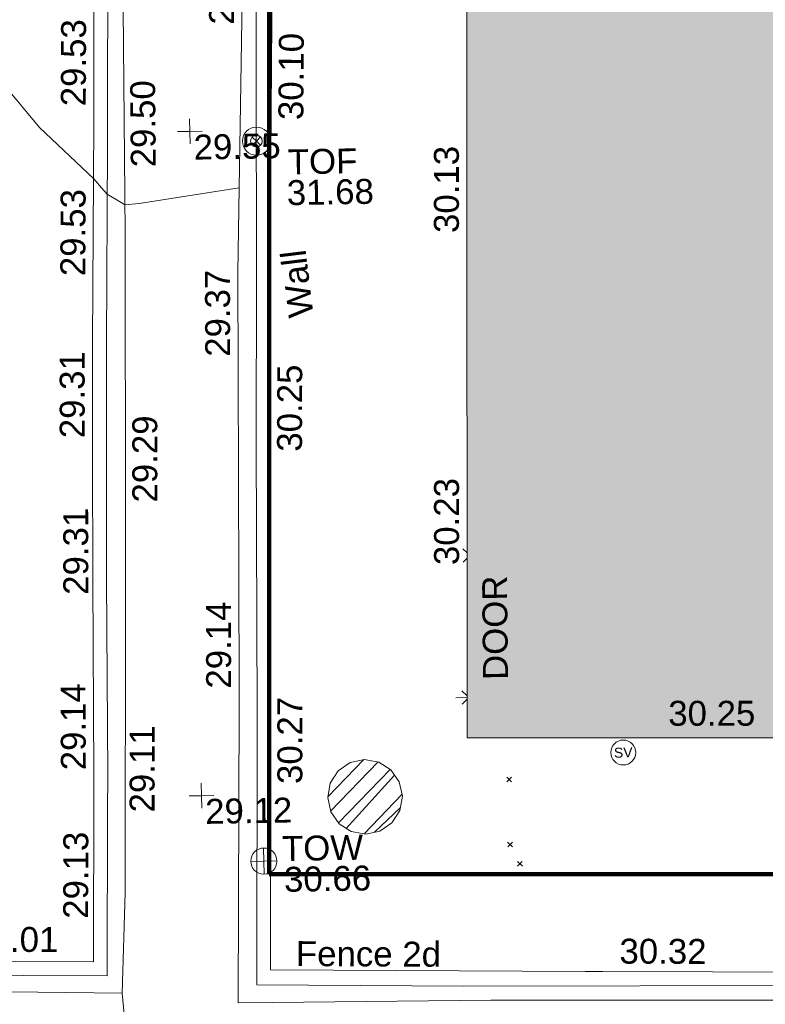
# Model space of a CAD drawing. Header units: millimetres. Extents: x -290717 to 520720, y -88450 to 287762.
# Tile 239 of 256: x 54517 to 65741, y 42444 to 57264. Entities that reach past the tile are written whole.
import ezdxf

# ---------------------------------------------------------------- set-up
doc = ezdxf.new("R2010")
doc.units = ezdxf.units.MM
doc.linetypes.add('IMPORT-HIDDEN2 _3_', pattern=[4762.5, 3175, -1587.5])
doc.linetypes.add('IMPORT-UG_ELEC_STREET LIGHTING_QLB2 _2_', pattern=[2700, 1500, -300.0000000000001, 0, -250, 150, -300.0000000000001, 0, -200])
for name, color, linetype, lineweight, true_color in [('00__TOPO__TOP_OF_FENCE_SYMBOL', 7, 'Continuous', 9, 0x666666), ('00_TOPO_LEVEL_FLOOR', 7, 'Continuous', 9, 0x666666), ('00_TOPO_SERV_STOP_VALVE', 7, 'Continuous', 9, 0x666666), ('00_TOPO_TOP_OF_WALL', 7, 'Continuous', 9, 0x666666), ('00_UAV_BUILDING_OUTLINE', 5, 'Continuous', 9, 0x0000ff), ('00_UAV_FENCE_2D', 7, 'Continuous', 9, 0x264c2f), ('00_UAV_INT_DOOR', 7, 'Continuous', 9, 0x7f4f3f), ('00_UAV_LEVEL_SPOT', 7, 'Continuous', 9, 0x666666), ('00_UAV_ROAD_MARKING_YELLOW_CONTINUOUS', 40, 'Continuous', 9, 0xffbf00), ('00_UAV_TOP_OF_FENCE', 6, 'Continuous', 9, 0xff00ff), ('00_UAV_TOP_OF_WALL', 7, 'Continuous', 9, 0x666666), ('00_UAV_WALL', 7, 'Continuous', 9, 0x7c00a5), ('01_DTM_CONTOUR_MNR', 7, 'Continuous', 9, 0xa5a552), ('12333-PUM-2D-U-0001-C01 - Rev2_REVIT IMPORT_dwg', 7, 'Continuous', 9, 0x767676), ('A_RHA_Line', 7, 'Continuous', 9, 0x00a600), ('PUM-CHAMBER EXTENTS', 6, 'IMPORT-HIDDEN2 _3_', 9, 0xff00ff)]:
    doc.layers.add(name, color=color, linetype=linetype, lineweight=lineweight, true_color=true_color)
for name, color, linetype, lineweight in [('00_UAV_ROAD_EDGE', 7, 'Continuous', 9), ('00_UAV_SURFACE', 7, 'Continuous', 9), ('A_RHA_Detail', 7, 'Continuous', 9), ('GEN-TEXT', 7, 'Continuous', 9)]:
    doc.layers.add(name, color=color, linetype=linetype, lineweight=lineweight)
doc.styles.add('Swis721 Lt BT', font='swissl.ttf', dxfattribs={"height": 399.9999999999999})
doc.styles.add('Swis721 Lt BT_2', font='swissl.ttf', dxfattribs={"height": 375})

# ---------------------------------------------------------------- blocks, each defined once
blk = doc.blocks.new('12333-PUM-2D-U-0001-C01 - Rev2_REVIT IMPORT_dwg_MSL_Sluice_Valve_SYM-2077246-Site Location Plan Existing')
at = {"layer": '00_TOPO_SERV_STOP_VALVE', "color": 254, "true_color": 0xcccccc}
blk.add_circle((0, 0), 500.0000000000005, dxfattribs=at)
at = {"layer": '00_TOPO_SERV_STOP_VALVE', "insert": (0, 198.9876086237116), "char_height": 399.9999999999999, "width": 785.1100955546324, "attachment_point": 2, "line_spacing_factor": 1.005061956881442, "style": 'Swis721 Lt BT'}
blk.add_mtext('SV', dxfattribs=at)
blk = doc.blocks.new('12333-PUM-2D-U-0001-C01 - Rev2_REVIT IMPORT_dwg_MSL_Node_LineworkTOF-2077248-Site Location Plan Existing')
at = {"layer": '00__TOPO__TOP_OF_FENCE_SYMBOL', "color": 254, "true_color": 0xcccccc, "flags": 128}
for points in [[(165.3591892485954, 165.3591892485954), (0, 0), (-165.3591892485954, 165.3591892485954)], [(165.3591892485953, -165.3591892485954), (0, 0), (-165.3591892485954, -165.3591892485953)]]:
    blk.add_lwpolyline(points, dxfattribs=at)
at = {"layer": '00__TOPO__TOP_OF_FENCE_SYMBOL', "color": 254, "true_color": 0xcccccc}
for radius in [562.5594001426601, 233.853208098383]:
    blk.add_circle((0, 0), radius, dxfattribs=at)
blk = doc.blocks.new('12333-PUM-2D-U-0001-C01 - Rev2_REVIT IMPORT_dwg_TOW-2077249-Site Location Plan Existing')
at = {"layer": '00_TOPO_TOP_OF_WALL', "color": 254, "true_color": 0xcccccc, "flags": 128}
for points in [[(0, 525.0554400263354), (0, 0), (-525.0554401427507, 0)], [(525.0554401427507, 0), (0, 0), (0, -525.0554400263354)]]:
    blk.add_lwpolyline(points, dxfattribs=at)
at = {"layer": '00_TOPO_TOP_OF_WALL', "color": 254, "true_color": 0xcccccc}
blk.add_circle((0, 0), 525.0554401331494, dxfattribs=at)
blk = doc.blocks.new('12333-PUM-2D-U-0001-C01 - Rev2_REVIT IMPORT_dwg_MSL_FLlvl_SYM-V157-Site Location Plan Existing')
at = {"layer": '00_TOPO_LEVEL_FLOOR', "color": 254, "true_color": 0xcccccc}
blk.add_line((-5.009963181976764, 8.662937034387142e-12), (-38.92611017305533, 8.662937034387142e-12), dxfattribs=at)
blk = doc.blocks.new('12333-PUM-2D-U-0001-C01 - Rev2_REVIT IMPORT_dwg_MSL_Node_Linework-V178-Site Location Plan Existing')
at = {"layer": '00_UAV_INT_DOOR', "color": 9, "true_color": 0xd4c4bf}
for p, q in [((-208.6201455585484, 208.6201455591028), (-530.3860888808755, 530.3860888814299)), ((-215.8506737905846, -215.850673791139), (-530.3860888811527, -530.3860888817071))]:
    blk.add_line(p, q, dxfattribs=at)
blk = doc.blocks.new('12333-PUM-2D-U-0001-C01 - Rev2_REVIT IMPORT_dwg_MSL_Node_Linework-V179-Site Location Plan Existing')
at = {"layer": '00_UAV_INT_DOOR', "color": 9, "true_color": 0xd4c4bf}
for p, q in [((-128.077345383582, 128.0773453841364), (-530.3860888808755, 530.3860888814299)), ((-132.5163551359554, -132.5163551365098), (-530.3860888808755, -530.3860888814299))]:
    blk.add_line(p, q, dxfattribs=at)
blk = doc.blocks.new('12333-PUM-2D-U-0001-C01 - Rev2_REVIT IMPORT_dwg_UAV-2077255-Site Location Plan Existing')
at = {"layer": '00_UAV_LEVEL_SPOT', "color": 254, "true_color": 0xcccccc, "flags": 128}
for points in [[(500.0000000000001, 0), (0, 0), (0, 500.0000000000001)], [(0, -500.0000000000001), (0, 0), (-500.0000000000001, 0)]]:
    blk.add_lwpolyline(points, dxfattribs=at)
blk = doc.blocks.new('12333-PUM-2D-U-0001-C01 - Rev2_REVIT IMPORT_dwg_MGS62954_T2_Galway_ITM_3d_Rev1-2077680-Site Location Plan Existing')
at = {"layer": '00_UAV_FENCE_2D', "color": 254, "true_color": 0xcccccc, "flags": 128}
blk.add_lwpolyline([(533991899.5421202, 725600325.4482307), (533991828.5702921, 725596626.0258937), (533987912.7885, 725596664.6665001), (533983992.7885, 725596759.6665), (533978558.7885, 725596850.6664999), (533974087.7885001, 725596902.6665), (533969196.7885, 725596983.6665), (533963895.7885, 725597063.6665), (533960784.0595001, 725597139.8885001), (533960859.0595001, 725601247.8885), (533960914.0595001, 725605285.8885001), (533960967.7425, 725607837.812), (533961063.7425001, 725613958.8120002), (533961090.6646547, 725616194.2439686)], dxfattribs=at)
at = {"layer": '00_UAV_ROAD_EDGE', "color": 254, "true_color": 0xcccccc, "flags": 128}
blk.add_lwpolyline([(533955792.0418254, 725597137.3529527), (533958754.3925, 725597048.352), (533958826.7295002, 725598561.8715001), (533958836.3599077, 725599081.4732977), (533958899.3925, 725602482.352), (533958925.7706878, 725604077.5662371), (533958998.3925001, 725608469.352), (533959003.5785394, 725609072.4578705), (533959032.3925, 725612423.352)], dxfattribs=at)
at = {"layer": '00_UAV_ROAD_MARKING_YELLOW_CONTINUOUS', "color": 254, "true_color": 0xcccccc, "flags": 128}
for points in [[(533958832.7796369, 725613728.3943528), (533958773.7796367, 725610647.3943529), (533958754.2971504, 725609785.8606824), (533958687.7796367, 725606844.394353), (533958653.3473027, 725604791.6533731), (533958627.7796368, 725603267.394353), (533958594.7796368, 725600344.394353), (533958584.0839595, 725599795.2891512), (533958535.7796367, 725597315.394353), (533956018.3181195, 725597368.4317818)], [(533955970.0450652, 725597576.9802793), (533958332.3806761, 725597527.2110155), (533958383.7039745, 725600162.0969553), (533958387.3169981, 725600347.5859199), (533958420.3138319, 725603270.3054502), (533958451.9863532, 725605158.5155948), (533958480.3335286, 725606848.4797162), (533958555.0513246, 725610152.5701575), (533958566.339099, 725610651.7260461), (533958625.3254521, 725613732.0133959)]]:
    blk.add_lwpolyline(points, dxfattribs=at)
at = {"layer": '00_UAV_SURFACE', "color": 254, "true_color": 0xcccccc, "flags": 128}
blk.add_lwpolyline([(533958754.3925, 725597048.352), (533958821.0595002, 725596202.8885002), (533956328.0595002, 725596284.8885002), (533954671.6445435, 725596298.3416166), (533954358.0595001, 725596300.8885001), (533953875.0595002, 725598380.8885)], dxfattribs=at)
at = {"layer": '00_UAV_WALL', "color": 254, "true_color": 0xcccccc, "flags": 128}
for points in [[(533992189.7086982, 725600320.5054702), (533992075.7884999, 725596393.6665001), (533991005.2950826, 725596422.1062272), (533988198.7885, 725596496.6665001), (533986008.5859736, 725596530.3464564), (533983841.7885, 725596563.6665), (533981010.8676286, 725596590.0782341), (533979768.7885, 725596601.6665), (533976012.6309975, 725596642.7138413), (533974003.7885001, 725596664.6665001), (533971014.2877428, 725596725.5752472), (533969193.7885, 725596762.6665), (533966015.4047053, 725596816.5814509), (533964300.7885001, 725596845.6665), (533961016.0061923, 725596867.9222395), (533960499.0436471, 725596871.4248717), (533960590.1335039, 725601352.1082281), (533960596.1900001, 725601650.0255002), (533960664.1329561, 725606346.3936037), (533960686.1900001, 725607871.0255), (533960802.279188, 725611338.7042762), (533960834.8385001, 725612311.2775)], [(533961304.1900001, 725613355.0254999), (533961262.7147146, 725611649.9304314), (533961196.1900001, 725608915.0255), (533961150.0219417, 725606653.3536562), (533961114.1900002, 725604898.0255), (533961061.6929857, 725601654.8766057), (533961051.1900001, 725601006.0255002), (533960995.7885, 725597359.6665)], [(533960995.7885, 725597359.6665), (533965727.7885, 725597253.6665), (533965994.5250275, 725597248.1456981), (533970945.7885001, 725597145.6665001), (533970993.4543039, 725597145.124227), (533975993.1307698, 725597088.2450862), (533976219.7885, 725597085.6665), (533980702.7885001, 725597012.6665), (533980992.3402064, 725597008.2738068), (533984657.7885, 725596952.6665), (533985991.5877491, 725596930.5031238), (533988328.7885, 725596891.6664999), (533990990.7470879, 725596855.134589), (533991607.7885, 725596846.6665002), (533991678.4460872, 725600329.2144285)]]:
    blk.add_lwpolyline(points, dxfattribs=at)
at = {"layer": '01_DTM_CONTOUR_MNR', "color": 254, "true_color": 0xcccccc, "flags": 128}
blk.add_lwpolyline([(533960728.6658965, 725609139.8151885), (533959219.5828382, 725608930.7639884), (533959000.0000001, 725608910.0000001), (533958949.5136126, 725608948.523151), (533958740, 725609080.0000001), (533958657.3264856, 725609173.5884308), (533958540.0000001, 725609310.0000002), (533957738.8503498, 725610097.3283255), (533956719.0219809, 725611362.9945699), (533956114.0993569, 725612100.7750336)], dxfattribs=at)
for name, p, xscale, yscale, zscale in [('12333-PUM-2D-U-0001-C01 - Rev2_REVIT IMPORT_dwg_UAV-2077255-Site Location Plan Existing', (533960000.0000001, 725610000), 0.375, 0.375, 0.375), ('12333-PUM-2D-U-0001-C01 - Rev2_REVIT IMPORT_dwg_MSL_Node_LineworkTOF-2077248-Site Location Plan Existing', (533960999.4015907, 725609836.8596339), 0.375, 0.375, 0.375), ('12333-PUM-2D-U-0001-C01 - Rev2_REVIT IMPORT_dwg_MSL_Node_Linework-V178-Site Location Plan Existing', (533964100.3925, 725603546.352), 0.19, 0.19, 0.19), ('12333-PUM-2D-U-0001-C01 - Rev2_REVIT IMPORT_dwg_MSL_Node_Linework-V179-Site Location Plan Existing', (533964048.3925, 725601407.3519999), 0.19, 0.19, 0.19), ('12333-PUM-2D-U-0001-C01 - Rev2_REVIT IMPORT_dwg_MSL_FLlvl_SYM-V157-Site Location Plan Existing', (533964048.3925, 725601407.3519999), 4.94, 4.94, 4.94), ('12333-PUM-2D-U-0001-C01 - Rev2_REVIT IMPORT_dwg_MSL_Sluice_Valve_SYM-2077246-Site Location Plan Existing', (533966360.0595001, 725600538.8885001), 0.375, 0.375, 0.375), ('12333-PUM-2D-U-0001-C01 - Rev2_REVIT IMPORT_dwg_UAV-2077255-Site Location Plan Existing', (533960000.0000001, 725600000.0000001), 0.375, 0.375, 0.375), ('12333-PUM-2D-U-0001-C01 - Rev2_REVIT IMPORT_dwg_TOW-2077249-Site Location Plan Existing', (533960921.7885, 725598998.6665), 0.375, 0.375, 0.375)]:
    blk.add_blockref(name, p, dxfattribs=dict(xscale=xscale, yscale=yscale, zscale=zscale))
at = {"layer": '00_UAV_BUILDING_OUTLINE', "color": 251, "true_color": 0x666666, "char_height": 375, "width": 1495.902363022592, "attachment_point": 1, "line_spacing_factor": 1.005061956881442, "style": 'Swis721 Lt BT_2'}
for s, insert, rotation in [('30.13', (533963647.5830796, 725608407.4534109), 89.02410562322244), ('30.23', (533963562.4439778, 725603409.3311279), 89.02410561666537), ('30.25', (533967050.779722, 725601304.8619534), 359.02410562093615)]:
    blk.add_mtext(s, dxfattribs=dict(at, insert=insert, rotation=rotation))
at = {"layer": '00_UAV_FENCE_2D', "color": 251, "true_color": 0x666666, "insert": (533961384.4804949, 725597786.3552529), "char_height": 375, "width": 2545.408465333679, "attachment_point": 1, "rotation": 358.73210124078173, "line_spacing_factor": 1.005061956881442, "style": 'Swis721 Lt BT_2'}
blk.add_mtext('Fence 2d', dxfattribs=at)
at = {"layer": '00_UAV_INT_DOOR', "color": 251, "true_color": 0x666666, "insert": (533964269.8007865, 725601665.5640663), "char_height": 375, "width": 1790.333939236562, "attachment_point": 1, "rotation": 89.60736029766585, "line_spacing_factor": 1.005061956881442, "style": 'Swis721 Lt BT_2'}
blk.add_mtext('DOOR', dxfattribs=at)
at = {"layer": '00_UAV_LEVEL_SPOT', "char_height": 375, "width": 1495.902363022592, "attachment_point": 1, "line_spacing_factor": 1.005061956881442, "style": 'Swis721 Lt BT_2'}
for s, insert in [('29.55', (533960051.8765643, 725609949.1441548)), ('29.12', (533960051.8765643, 725599949.1441547))]:
    blk.add_mtext(s, dxfattribs=dict(at, insert=insert))
at = {"layer": '00_UAV_ROAD_EDGE', "color": 251, "true_color": 0x666666, "char_height": 375, "width": 1495.902363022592, "attachment_point": 1, "line_spacing_factor": 1.005061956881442, "style": 'Swis721 Lt BT_2'}
for s, insert, rotation in [('29.50', (533959103.0117916, 725609473.4223086), 89.507332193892), ('29.29', (533959037.3164892, 725604429.9731948), 89.05265320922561), ('29.11', (533958914.0717717, 725599766.4945974), 88.93818969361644)]:
    blk.add_mtext(s, dxfattribs=dict(at, insert=insert, rotation=rotation))
at = {"layer": '00_UAV_ROAD_MARKING_YELLOW_CONTINUOUS', "color": 251, "true_color": 0x666666, "char_height": 375, "width": 1495.902363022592, "attachment_point": 1, "line_spacing_factor": 1.005061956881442, "style": 'Swis721 Lt BT_2'}
for s, insert, rotation in [('29.53', (533958065.1486592, 725610412.8541235), 88.80380237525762), ('29.53', (533958011.4734232, 725607856.5143775), 88.70454973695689), ('29.31', (533957961.0192683, 725605416.7861624), 89.03902030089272), ('29.31', (533957973.5435366, 725603058.952041), 89.03902030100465), ('29.14', (533957891.7171065, 725600418.4195764), 89.26610917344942), ('29.13', (533957886.7650113, 725598184.1793584), 88.88411238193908), ('29.01', (533956502.0609384, 725598087.7165033), 358.79308131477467)]:
    blk.add_mtext(s, dxfattribs=dict(at, insert=insert, rotation=rotation))
at = {"layer": '00_UAV_TOP_OF_FENCE', "color": 251, "true_color": 0x666666, "char_height": 375, "attachment_point": 1, "line_spacing_factor": 1.005061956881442, "style": 'Swis721 Lt BT_2'}
for s, insert, width in [('TOF', (533961465.1254897, 725609702.4236945), 1163.479615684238), ('31.68', (533961442.7018479, 725609239.0469897), 1495.902363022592)]:
    blk.add_mtext(s, dxfattribs=dict(at, insert=insert, width=width))
at = {"layer": '00_UAV_TOP_OF_WALL', "char_height": 375, "attachment_point": 1, "line_spacing_factor": 1.005061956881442, "style": 'Swis721 Lt BT_2'}
for s, insert, width in [('TOW', (533961198.0038244, 725599369.5764141), 1343.937678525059), ('30.66', (533961220.4657317, 725598905.7284914), 1495.902363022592)]:
    blk.add_mtext(s, dxfattribs=dict(at, insert=insert, width=width))
at = {"layer": '00_UAV_WALL', "color": 251, "true_color": 0x666666, "char_height": 375, "attachment_point": 1, "line_spacing_factor": 1.005061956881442, "style": 'Swis721 Lt BT_2'}
for s, insert, width, rotation in [('29.60', (533960315.5235295, 725611604.82698), 1495.902363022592, 88.11874999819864), ('30.10', (533961335.1447805, 725610149.5075347), 1495.902363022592, 88.60659364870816), ('Wall', (533961441.2127747, 725607153.8128628), 1130.237340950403, 95.95020533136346), ('29.37', (533960172.5715688, 725606603.5312458), 1495.902363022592, 89.1711524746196), ('30.25', (533961228.415491, 725605158.0614204), 1495.902363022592, 88.83056970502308), ('29.14', (533960099.0222912, 725601610.104626), 1495.902363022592, 89.07101114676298), ('30.27', (533961146.8637957, 725600156.1402735), 1495.902363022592, 89.09260659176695), ('30.32', (533966254.7193581, 725597738.0959759), 1495.902363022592, 358.81428501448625)]:
    blk.add_mtext(s, dxfattribs=dict(at, insert=insert, width=width, rotation=rotation))
blk = doc.blocks.new('12333-PUM-2D-U-0001-C01 - Rev2_REVIT IMPORT_dwg-1620468-Site Location Plan Existing')
at = {"layer": 'PUM-CHAMBER EXTENTS', "true_color": 0xffaaff}
h = blk.add_hatch(dxfattribs=at)
h.set_pattern_fill('FP_3', color=211, style=0, pattern_type=2)
h.set_pattern_definition([(45, (-533641079.65, -725615854.3560001), (-265.1650429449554, 265.1650429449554), []), (45, (-533640902.873, -725615854.3560001), (-265.1650429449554, 265.1650429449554), [])])
h.paths.add_polyline_path([(321381.8501528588, -16477.10212133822), (321597.0123599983, -16434.30369731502), (321779.4180716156, -16312.42409744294), (321901.2976714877, -16130.01838582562), (321944.0960955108, -15914.85617868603), (321901.2976714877, -15699.69397154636), (321779.4180716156, -15517.28825992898), (321597.0123599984, -15395.40866005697), (321381.8501528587, -15352.61023603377), (321166.6879457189, -15395.40866005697), (320984.2822341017, -15517.28825992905), (320862.4026342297, -15699.69397154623), (320819.6042102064, -15914.85617868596), (320862.4026342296, -16130.01838582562), (320984.2822341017, -16312.42409744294), (321166.6879457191, -16434.30369731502), (321327.9370823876, -16466.37814480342)])
at = {"layer": 'GEN-TEXT', "color": 253, "true_color": 0xaaaaaa}
for p, q in [((323519.9948138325, -15725.71151773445), (323590.7054919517, -15655.00083961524)), ((323590.7054919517, -15725.71151773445), (323519.9948138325, -15655.00083961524)), ((323516.9948138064, -16703.71151773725), (323587.7054919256, -16633.00083961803)), ((323587.7054919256, -16703.71151773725), (323516.9948138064, -16633.00083961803)), ((323660.9948137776, -16998.71151777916), (323731.7054918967, -16928.00083965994)), ((323731.7054918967, -16998.71151777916), (323660.9948137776, -16928.00083965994))]:
    blk.add_line(p, q, dxfattribs=at)
at = {"layer": 'PUM-CHAMBER EXTENTS', "color": 211, "linetype": 'Continuous', "true_color": 0xffaaff, "flags": 128}
blk.add_lwpolyline([(321944.0960955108, -15914.85617868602), (321901.2976714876, -15699.69397154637), (321779.4180716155, -15517.28825992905), (321597.0123599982, -15395.408660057), (321435.7632233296, -15363.33421256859), (321381.8501528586, -15352.6102360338), (321166.6879457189, -15395.408660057), (320984.2822341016, -15517.28825992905), (320862.4026342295, -15699.69397154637), (320819.6042102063, -15914.85617868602), (320862.4026342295, -16130.01838582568), (320984.2822341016, -16312.424097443), (321166.6879457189, -16434.30369731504), (321327.9370823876, -16466.37814480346), (321381.8501528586, -16477.10212133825), (321597.0123599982, -16434.30369731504), (321779.4180716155, -16312.424097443), (321901.2976714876, -16130.01838582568)], close=True, dxfattribs=at)
blk.add_blockref('12333-PUM-2D-U-0001-C01 - Rev2_REVIT IMPORT_dwg_MGS62954_T2_Galway_ITM_3d_Rev1-2077680-Site Location Plan Existing', (-533641079.6498471, -725615854.3561786))

msp = doc.modelspace()

# ---------------------------------------------------------------- hatches: boundary and pattern name
at = {"layer": 'A_RHA_Detail', "true_color": 0xc0c0c0}
h = msp.add_hatch(color=9, dxfattribs=at)
h.paths.add_polyline_path([(-80880.60083898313, -68502.79057078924), (-80400.86592458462, -68483.4150911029), (-80400.86592458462, -62984.64684182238), (-24474.85765180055, -63009.32043784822), (-24456.14471274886, -50840.30023854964), (-36622.55041054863, -50831.65104346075), (-36622.5504104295, -44228.57792609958), (-50959.05265825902, -44213.68205212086), (-50959.05265825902, -42573.78171509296), (-54563.93258049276, -42571.21897729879), (-54565.69773355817, -45054.17447471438), (-92408.82109324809, -45027.27149617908), (-92411.78875845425, -49201.74309219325), (-100061.9988811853, -49201.74309219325), (-100052.221444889, -64852.82557835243), (-86120.90825231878, -64852.82557835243), (-86092.16626519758, -62957.90041523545), (-84861.10047611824, -62957.90041520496), (-84854.79054275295, -68240.10973718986), (-80870.60226895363, -68240.10973718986)])
h.paths.add_polyline_path([(-137238.9269955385, -68461.93840922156), (-132719.7426408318, -68433.06336920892), (-132847.0731201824, -62850.0428228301), (-130454.6837966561, -62916.63108081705), (-130498.2830220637, -61355.8539363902), (-117581.136331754, -61423.42893434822), (-117492.3908565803, -49183.91309186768), (-125136.5200282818, -49178.47881939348), (-125133.5727033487, -45032.61887132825), (-163007.1824077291, -45005.69421944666), (-163007.1824077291, -44090.29634113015), (-163123.8521375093, -44090.21339942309), (-163122.6389897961, -42383.751842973), (-166563.8543420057, -42383.75184295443), (-166565.0349082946, -44044.3982420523), (-193158.4656786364, -44025.49275802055), (-193195.152889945, -62863.6565097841), (-137269.7106414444, -62916.63108078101), (-137254.3708868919, -65679.90523788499)])
h.paths.add_polyline_path([(120310.9497607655, -32334.2823016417), (120312.4652266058, -31610.73011961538), (133451.2244789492, -31638.24899384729), (133469.2230092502, -19717.98315777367), (121295.7536929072, -19692.48606427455), (121319.8434528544, -8190.941560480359), (112277.0825929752, -8172.001674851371), (112263.1769726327, -14811.12345451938), (78285.85310969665, -14739.95861435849), (78292.82277619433, -8167.077575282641), (76545.55099677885, -8163.40371230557), (69355.76844230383, -8152.931592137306), (69353.66597202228, -9156.746357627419), (68372.60878942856, -9154.691552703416), (68372.60878942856, -13705.52853212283), (69333.72334743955, -13707.54156767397), (69325.07112544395, -16249.53369225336), (66623.4489111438, -16249.53369225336), (66619.79243932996, -17995.29925522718), (65989.07757491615, -17995.29925522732), (65985.44262769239, -19730.78799479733), (57152.23993372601, -19712.28702423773), (57127.42535098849, -31559.89461998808), (70277.87165423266, -31587.43801817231), (70277.87165428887, -32271.74147154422), (78263.96947906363, -32285.12944888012), (78266.62669288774, -31019.79372153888), (112335.8856506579, -31091.15111856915), (112335.8856506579, -32317.57330550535), (119781.4233959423, -32333.17321910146)])
h.paths.add_polyline_path([(7503.71740934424, -1791.43926322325), (15482.43097389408, -674.0213230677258), (15484.0826184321, 148.1327206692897), (56188.28042539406, 205.5276654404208), (56155.8432600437, 14338.31663138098), (18016.62665932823, 14236.4814953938), (17967.9025208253, 34313.18372075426), (21727.10644861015, 34324.06926249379), (21708.9097307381, 40608.10218319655), (18009.66447156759, 40608.10218325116), (17995.54603703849, 45483.75063445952), (9770.084212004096, 45420.63294734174), (3966.216019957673, 45443.14492469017), (3984.771235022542, 14176.56786831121), (1023.062455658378, 14176.56786840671), (-276.5134647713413, 14190.52623465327), (-231.6790044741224, 5976.811441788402), (-226.4491536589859, 193.7444677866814), (1220.250839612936, 179.5999159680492), (7477.609307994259, 143.2867556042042), (7488.638446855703, -674.0213230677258)])
h.paths.add_polyline_path([(77755.59663317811, 53.47451145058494), (77729.51881611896, 1699.844979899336), (94464.47132486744, 1659.976083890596), (94606.37913471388, 17991.39023626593), (88810.41901146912, 18015.03260816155), (88799.89418497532, 14436.74271609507), (69413.88950349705, 14457.87738898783), (69377.35724448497, 99.62816357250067), (70760.85642036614, 92.0068082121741)])
h.paths.add_polyline_path([(61252.12079698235, 46453.95617369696), (105774.7348988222, 46472.68783510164), (105768.2642197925, 61852.61234310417), (92285.13876306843, 61852.61234310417), (92308.59670397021, 65784.30757142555), (96107.46680002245, 65767.6044524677), (96059.6808111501, 75209.20847378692), (101084.8427276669, 75071.88872768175), (104988.0046543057, 74765.36560410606), (108403.6894220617, 74363.84089439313), (112009.2703903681, 73787.25420864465), (115645.3524814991, 73049.69667210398), (116890.8108050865, 72761.69136255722), (120208.9929832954, 71893.18353872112), (120865.241739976, 71703.68487155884), (124135.6329505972, 70669.67317909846), (127435.6253142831, 69480.50055823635), (127820.4368655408, 69394.93141813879), (128274.3081769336, 69331.69585757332), (128731.879114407, 69306.66104520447), (129189.9401456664, 69320.00258265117), (129645.2782985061, 69371.62688830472), (130094.6997111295, 69461.17185607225), (130535.0520071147, 69588.00939078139), (130963.2464342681, 69751.2498188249), (131376.279516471, 69949.74812593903), (131771.254123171, 70182.11198906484), (132162.5575600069, 70460.54046602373), (132496.0921582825, 70741.69081117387), (132820.8713676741, 71064.98072578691), (133117.4593294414, 71414.31364276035), (133383.77568926, 71787.23923958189), (133616.5473239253, 72178.53728446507), (133817.1647262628, 72590.54524901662), (133982.6025969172, 73017.89547517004), (134111.7005086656, 73457.59040804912), (134203.5529320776, 73906.545904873), (134257.5155882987, 74361.61286220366), (134272.5462649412, 74819.59931534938), (134250.5259874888, 75277.29281749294), (134189.6227572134, 75731.48297750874), (134090.9274700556, 76178.98397761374), (133955.1324028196, 76616.65691996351), (133783.1900598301, 77041.4318434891), (133576.3064937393, 77450.3292564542), (133335.9328436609, 77840.48103831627), (133063.7551572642, 78209.15055536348), (132761.6825665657, 78553.75185442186), (132431.8338935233, 78871.86780505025), (132076.5227904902, 79161.26705200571), (131698.2415079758, 79419.91966864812), (131299.6434187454, 79646.01139199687), (131093.5942456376, 79746.34209763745), (132146.0467355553, 83110.22226149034), (122787.763295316, 86282.54285521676), (121604.3555410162, 82800.35918872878), (117095.9864226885, 83870.84033788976), (116841.9598400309, 83526.35449576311), (116120.5435466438, 91221.9361197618), (110237.7341284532, 91274.27491024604), (110194.3680786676, 90435.39030217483), (104988.0046543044, 90486.49901569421), (104973.2761846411, 94309.82427956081), (103746.1314668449, 94309.82427962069), (103839.9937121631, 122852.1474272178), (96365.09202303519, 122931.9599471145), (96350.3400238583, 123952.416858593), (104555.5505249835, 123902.1925258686), (104607.3234457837, 120248.5396157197), (125502.5015002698, 120134.193340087), (125662.0200253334, 137657.3796883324), (114479.5865733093, 137699.2256881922), (114382.3062641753, 129149.9458158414), (104644.1590035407, 129187.997507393), (104577.9931702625, 126217.3903165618), (101184.4926405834, 126159.1566967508), (101264.6166812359, 135959.2655565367), (89967.23177303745, 135988.8856164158), (89927.63362986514, 125823.6463181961), (93630.53562299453, 125840.7948842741), (93580.6568888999, 122931.9599471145), (88697.38835373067, 122904.7310127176), (88679.38989541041, 95739.0914377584), (86378.25848993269, 95739.0914377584), (86378.18187189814, 96178.10083375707), (83279.5074328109, 96200.92083330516), (83273.62493422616, 95735.74732136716), (70169.67509616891, 95733.22421950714), (70166.2684274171, 96272.07409350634), (66674.99731291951, 96257.14073659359), (66654.74538556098, 95755.71092140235), (65784.77231076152, 95755.71092140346), (65887.65094981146, 117470.6305650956), (53473.34271625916, 117487.9046429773), (53434.44066306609, 98570.4634906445), (40649.41626913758, 98570.46349066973), (40610.16711556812, 94406.01479082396), (38853.82372865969, 94410.36303444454), (38848.65589191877, 89463.65332732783), (40612.46601909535, 89518.45976927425), (40665.38257359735, 86257.73741131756), (38372.19584673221, 86305.7230928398), (38369.79373532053, 76901.0507917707), (50937.95125076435, 76944.40198877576), (50922.88567283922, 74598.78180893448), (56484.90611318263, 74588.85093774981), (56484.9061131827, 75194.85181998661), (92465.40372273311, 75233.02581663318), (92645.92783659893, 71766.64845097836), (89810.5550181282, 69362.83965827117), (85313.16173971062, 69360.94750424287), (85313.16173971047, 66907.40508090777), (75210.14498260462, 66903.15451592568), (75210.14498260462, 63815.70944554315), (70819.40014306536, 63815.70999204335), (70819.21601502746, 64253.35708063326), (69456.8341568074, 64253.35708063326), (69455.71957374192, 66901.99623168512), (61303.3285675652, 66898.56680686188), (61304.56054652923, 63970.32021231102), (70500.41048205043, 63970.32021223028), (70500.40885431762, 61852.59006210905), (61245.64388480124, 61848.69637492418), (61252.12079698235, 46455.07044720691)])
h.paths.add_polyline_path([(-17153.16561239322, 48569.32684293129), (-17153.16561227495, 60770.38083690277), (-29362.88357762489, 60774.7042869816), (-29362.88357762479, 67399.20394583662), (-43507.25361058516, 67405.01911302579), (-43488.53133082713, 69093.07334179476), (-45766.41866234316, 69109.32868391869), (-45794.34620035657, 67405.01911302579), (-47272.11273197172, 67404.21245453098), (-47272.44887636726, 66454.91798912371), (-86004.56386335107, 66468.6329952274), (-86006.66970790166, 60521.58362724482), (-92662.8772251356, 60521.58362724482), (-92666.53762789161, 50184.35611936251), (-79752.016597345, 50179.78302554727), (-79752.016597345, 48591.49323813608), (-17157.71631240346, 48569.32845421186)])
h.paths.add_polyline_path([(-201056.4185879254, 48628.75479108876), (-138377.9751621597, 48634.64535782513), (-138377.9751621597, 50133.28202330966), (-125467.710581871, 50134.49533928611), (-125468.6909603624, 60566.19036866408), (-132186.8595615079, 60565.86652591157), (-132187.4203588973, 66533.01978768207), (-170643.3098734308, 66805.61809689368), (-170643.3098732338, 67738.78475851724), (-200340.0100486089, 67488.93693767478), (-200348.7175167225, 60827.7802510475), (-201057.5650552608, 60827.71357562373), (-201056.6510294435, 51102.0431337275)])
h.paths.add_polyline_path([(-240051.5126725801, 54769.1949116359), (-239444.4902595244, 54811.10754483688), (-239186.5396225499, 54841.92927608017), (-238764.8191578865, 54940.98166103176), (-238382.4735933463, 55122.46891391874), (-237990.3402229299, 55354.87497237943), (-237269.2031026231, 55936.21514997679), (-237030.2712443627, 56228.66101920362), (-236793.0039600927, 56569.31473977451), (-236554.5880579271, 57004.26389721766), (-236432.7219585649, 57267.46508911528), (-236300.0815274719, 57753.26239002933), (-236250.7285154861, 58017.17885687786), (-236235.6490610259, 58516.21786795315), (-236233.2538430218, 58987.85640057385), (-236213.702979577, 59823.48083772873), (-236363.8287856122, 59820.8603820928), (-236634.0279869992, 60698.06075831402), (-236391.9547756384, 61432.1972634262), (-236225.4740089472, 61435.10319604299), (-236201.6036570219, 62637.68779599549), (-232563.5271750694, 62639.28734435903), (-232563.5271750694, 63049.03842407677), (-232732.1945866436, 63049.15302221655), (-232860.1521278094, 63457.9589027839), (-232731.6068089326, 63914.24862701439), (-232560.8209657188, 63914.24862701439), (-232521.9864006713, 70597.99604498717), (-240628.6947850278, 70598.85496274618), (-240629.7923196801, 72350.98321581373), (-246412.6011213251, 72347.36085937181), (-246412.6011213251, 70616.45923939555), (-254449.5805725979, 70618.60952619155), (-254454.637144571, 70754.06491724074), (-254469.7140363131, 73191.6627625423), (-263883.2532625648, 73267.83063692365), (-263902.4181505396, 68260.74348557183), (-263714.8217520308, 68259.82096576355), (-263552.9672900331, 67819.6543439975), (-263719.0883117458, 67392.20684197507), (-263913.629869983, 67392.20684288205), (-263956.7001914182, 58633.76423459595), (-260181.1963171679, 58611.22607638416), (-260192.3146984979, 56354.25111578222), (-257184.684388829, 56339.46086010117), (-257213.4419958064, 57092.93866025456), (-257338.5163846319, 57093.27331227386), (-257471.0109295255, 57531.7457231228), (-257338.5163845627, 58062.22513700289), (-257203.4956297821, 58064.06881293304), (-257173.5751889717, 58598.54056827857), (-256478.2273617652, 58575.27357918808), (-256478.2273617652, 58788.51859477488), (-256013.0091299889, 58911.92701537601), (-255397.0786589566, 58780.99767608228), (-255397.0786664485, 58595.98242230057), (-243809.8853614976, 58585.92793205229), (-243805.3570672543, 58352.04527760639), (-243740.9394682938, 57884.52572396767), (-243619.083060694, 57421.84877501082), (-243424.3877541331, 56943.65915328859), (-243247.1437899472, 56608.24157716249), (-243003.0710577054, 56249.99021479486), (-242732.2093200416, 55932.75703086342), (-242371.7230179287, 55603.12658814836), (-242141.2551255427, 55424.88676771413), (-241804.9643038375, 55216.88439829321), (-241529.464082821, 55077.02869058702), (-241100.6275144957, 54917.18295005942), (-240836.2134980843, 54840.82833179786), (-240453.4486196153, 54788.6078413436), (-240203.3756532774, 54776.52967577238)])
h.paths.add_polyline_path([(40276.69022620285, 59895.3641775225), (40328.62676026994, 69196.9439153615), (36588.99968782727, 69217.82459101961), (36619.46637569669, 74674.25962431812), (32264.36460075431, 74687.02318924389), (32233.48293864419, 69156.26826309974), (11916.69390488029, 69269.70959690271), (11966.66200108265, 78218.75165977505), (29087.50901742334, 78123.15526811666), (29143.44567202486, 88141.13700481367), (15719.34879623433, 88216.09212957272), (15732.60379610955, 90589.99788900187), (4594.294101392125, 90652.19003492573), (4525.129359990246, 78265.12250452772), (10096.76365550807, 78234.01258734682), (10077.43887221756, 74773.03821913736), (4547.641142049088, 74803.91453678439), (4465.579974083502, 60107.16002351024), (19125.89094757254, 60025.30234268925), (19139.86249371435, 62527.53804648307), (31738.59196305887, 62457.19146407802), (31724.55430855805, 59943.11609818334), (38369.79364222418, 59906.01157297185)])
h.paths.add_polyline_path([(-246083.0241259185, 72334.29150213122), (-246083.0594797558, 72334.30275087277), (-246208.2905500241, 72334.29150213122)])
h.paths.add_polyline_path([(-114575.3004830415, 112178.0758696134), (-114575.3246436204, 112178.0758696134), (-114707.2752166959, 115801.5811617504)])
h.paths.add_polyline_path([(-154699.9178766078, 101760.4080976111), (-114382.0503338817, 101776.0542915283), (-114382.0503338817, 106926.936016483), (-113755.641395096, 106927.1791078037), (-113757.5507412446, 111847.2721532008), (-114431.6837526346, 111847.2721532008), (-114431.8098651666, 112178.075869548), (-114575.3004830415, 112178.0758696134), (-114578.9984943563, 121707.2390834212), (-123056.9849702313, 121707.2390834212), (-123068.8201032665, 156452.7036899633), (-119381.2340625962, 156454.1347343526), (-119381.2340625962, 160165.8603541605), (-115501.031452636, 160167.3661472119), (-115503.3750945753, 166206.5793118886), (-132411.7987151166, 166599.6604729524), (-132411.8243306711, 166665.6603411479), (-135275.0124468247, 166664.5489553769), (-135275.0124468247, 166628.1883102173), (-135911.3205077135, 166628.1944503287), (-135911.3479256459, 166352.1604668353), (-152521.1633846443, 166345.7145607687), (-152518.3680955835, 159142.6836790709), (-150699.3133726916, 159117.9265656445), (-150755.6690356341, 122560.6912032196), (-151059.2005266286, 122560.6912032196), (-151061.0981347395, 121302.4374931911), (-154138.3148337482, 121372.6012653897), (-154138.3148337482, 121865.183451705), (-154704.3888425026, 121867.2611370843), (-154688.5451973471, 119352.3937021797), (-154745.5933227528, 119352.3715636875), (-154745.5763474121, 118722.1532660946), (-160794.1544526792, 118748.744283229), (-160794.1544527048, 119410.5425977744), (-163852.1622693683, 119422.408321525), (-163855.0715294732, 118762.2003111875), (-167568.6765459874, 118778.5256058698), (-166634.6619849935, 124395.1277019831), (-166843.6206842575, 124471.2090400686), (-167568.6765459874, 124707.6250904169), (-168028.2173235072, 124841.3808643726), (-168630.5006276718, 124991.3056740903), (-169238.2056070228, 125117.4693074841), (-169850.3952285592, 125219.6772877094), (-170466.1255403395, 125297.7720169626), (-171089.1102599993, 125351.8553033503), (-171704.4065937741, 125381.1774254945), (-172325.0479971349, 125386.3595015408), (-172782.2248668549, 125374.5832363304), (-173401.7764236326, 125337.4554476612), (-174019.3926983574, 125276.0328036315), (-174634.1213722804, 125190.4100127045), (-175245.0145766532, 125080.7190996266), (-176047.1958093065, 124895.7675261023), (-176665.4852587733, 124724.7228134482), (-177045.3001228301, 124609.1129151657), (-177631.5127793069, 124405.2077276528), (-176665.4852586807, 118818.5158793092), (-177558.9402083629, 118822.4435769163), (-177662.2853368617, 125263.4341236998), (-176365.3912352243, 126542.9270807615), (-159462.2970490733, 126319.9103917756), (-157057.7396790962, 128609.0850976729), (-157060.6673204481, 136153.1661957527), (-158638.8016610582, 137740.2441626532), (-159352.3735831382, 137740.2441626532), (-161634.4140635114, 140201.1078539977), (-168727.9404946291, 140256.8191147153), (-171035.0401162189, 137942.884730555), (-174184.1459014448, 137942.884730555), (-176460.1168228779, 140292.2858551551), (-177341.68569345, 140292.285855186), (-177341.7114445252, 140358.4281613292), (-183428.5803825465, 140356.0660244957), (-185921.6385984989, 137917.4639097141), (-185921.6385985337, 131757.309115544), (-186906.8767412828, 131756.9267734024), (-187725.3914540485, 130809.9989183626), (-187724.0588902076, 127376.1828149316), (-186481.0281350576, 126304.557648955), (-186479.4846755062, 122327.2959175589), (-185176.2828158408, 121059.4673825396), (-180304.1129154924, 121059.4673825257), (-180304.1136492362, 118802.0484409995), (-193555.3706955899, 118802.0484409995), (-193555.3686998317, 133117.8341649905), (-192593.6442938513, 133118.2073819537), (-192593.6442938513, 134200.8158367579), (-192224.6284783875, 134200.9592041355), (-192225.5653014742, 136615.0101267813), (-192595.0012461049, 136615.0101267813), (-192595.4357332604, 137734.4745166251), (-193589.2709668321, 137734.4746851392), (-193589.2685988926, 147474.5705834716), (-193163.2062206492, 147492.8644728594), (-192606.8095195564, 147551.4951472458), (-192359.9383250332, 147589.5931622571), (-192199.8207947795, 147616.5827293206), (-191882.7548926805, 147682.9245600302), (-191568.5380071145, 147761.6632019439), (-191020.2573150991, 147932.4221712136), (-190950.5841382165, 147955.8263236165), (-190647.7999969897, 148070.951423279), (-190349.769078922, 148197.8750093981), (-190056.9509284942, 148336.4013817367), (-189769.7970512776, 148486.316942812), (-189375.4954991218, 148717.2624196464), (-189132.9060261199, 148873.2749095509), (-188867.5421091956, 149059.0543930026), (-188609.6764469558, 149255.1087866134), (-188354.9814056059, 149465.3525772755), (-188079.6339208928, 149713.8792482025), (-187884.9836199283, 149901.8220103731), (-187538.2510284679, 150274.4802367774), (-187446.2998447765, 150378.396083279), (-187241.3270201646, 150629.2310214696), (-187046.3599558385, 150887.9197697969), (-186861.699277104, 151154.0634500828), (-186546.1373636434, 151669.8298752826), (-186524.4196769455, 151707.063245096), (-163675.289831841, 151669.8298752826), (-163687.5843044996, 148134.0767945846), (-157303.6541541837, 148136.4921063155), (-157303.6541541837, 155759.9150161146), (-157557.4317586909, 155765.0384228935), (-157555.9168973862, 166678.0466575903), (-187009.2021991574, 166699.7464767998), (-187013.0952111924, 162054.4009359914), (-188707.1775469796, 162044.5925187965), (-188705.9961893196, 155021.5333641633), (-188737.9999316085, 154650.5326603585), (-188799.0133970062, 154283.1866125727), (-188857.2045401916, 154035.4341107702), (-188966.1106131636, 153679.3368924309), (-189102.6200311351, 153332.8820747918), (-189265.8911677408, 152998.2056672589), (-189454.9174010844, 152677.3710606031), (-189645.2484685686, 152421.322012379), (-189916.9563410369, 152104.2450531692), (-190212.7041973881, 151809.4634871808), (-190530.6686598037, 151538.7947475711), (-190868.889367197, 151293.9075915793), (-191225.2810786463, 151076.3118324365), (-191597.6465194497, 150887.3490190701), (-192092.8415776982, 150682.5621956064), (-192485.2937347, 150569.6612301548), (-192903.8930807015, 150482.2408890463), (-193187.215491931, 150440.8868273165), (-193594.1866364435, 150407.1257787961), (-193594.5953882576, 151459.989522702), (-205369.2399268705, 151455.4201248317), (-205354.452352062, 113350.0822379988), (-207187.1580384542, 113349.3709450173), (-207184.3024929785, 105991.0636522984), (-205312.8709512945, 105991.0636522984), (-205311.2365670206, 101769.6553082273), (-175488.645120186, 101781.2285901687), (-175488.645120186, 110889.6985621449), (-154703.462766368, 110897.5679794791), (-154700.5193329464, 103310.2697088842)])
h.paths.add_polyline_path([(193735.9435692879, 113047.8274775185), (208865.0938716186, 114991.026643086), (208976.1154122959, 114126.6471161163), (216447.8967330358, 115086.3281915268), (216038.7305308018, 118271.970241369), (232648.5073383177, 120405.3421627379), (233425.9936153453, 114352.0734369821), (240632.2017567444, 115277.6440986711), (239854.8412683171, 121329.9334728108), (256406.8682407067, 123455.8879629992), (257091.7572256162, 118089.1198988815), (264572.287122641, 119040.8180953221), (261877.8350554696, 138524.7609215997), (259178.7147038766, 138221.6086023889), (259197.3483654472, 137439.0084132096), (254686.1480587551, 136897.0007613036), (255412.6810205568, 131314.8303174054), (240852.7447965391, 129522.4514055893), (239771.0426540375, 137918.8519126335), (240649.582243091, 138010.1984551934), (240062.3063116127, 142776.6750342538), (239165.7694641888, 142685.0143484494), (237630.9646614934, 151018.3171733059), (266172.8791088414, 154560.7889781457), (271297.187694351, 142612.4006970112), (276531.7397502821, 144861.0987145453), (274941.5029779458, 148527.903728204), (302074.530765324, 160134.9084326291), (300215.9323773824, 164320.1841173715), (301528.161327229, 164907.0997990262), (300405.1237791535, 167477.8916353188), (299016.6944531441, 166945.7181825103), (295626.7488506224, 174518.7544287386), (294333.0289184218, 177537.1551681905), (287288.847594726, 174518.7544287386), (289427.6893504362, 169661.0163464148), (272956.7816584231, 162557.1203578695), (271943.2187786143, 164897.4305293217), (267016.3118217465, 162764.0369715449), (268502.3094164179, 159357.043014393), (265200.4029571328, 157946.4096681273), (226856.4166955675, 153146.7821791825), (227510.3041274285, 148852.0205335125), (228280.9873164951, 141179.0007484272), (227302.3544112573, 141050.2812999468), (227895.3788231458, 136433.1758633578), (228748.5501749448, 136523.8855003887), (229602.307730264, 128023.7667641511), (217691.2359889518, 126493.8999679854), (217642.3600127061, 126874.4332670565), (215138.5007311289, 126552.8357430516), (215194.9980427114, 126112.9650749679), (215015.6132225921, 126089.9247571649), (214840.967257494, 127449.6644606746), (192258.7012018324, 124549.1816390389), (193486.3576426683, 114991.026643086)])
h.paths.add_polyline_path([(-78076.24179098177, 117605.518872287), (-78076.23951907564, 117610.0871212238), (-78070.31812256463, 129485.733079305), (-74723.15926546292, 129478.3852560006), (-74723.15926546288, 125435.7860625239), (-48015.64546089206, 125380.0246061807), (-47996.55031653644, 135872.5822179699), (-61198.159180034, 135901.5630078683), (-74714.72264147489, 135923.5088764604), (-74723.62876031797, 131865.2975510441), (-78070.31812256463, 131872.6421692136), (-78062.97909490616, 149549.768943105), (-58292.26570494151, 149541.5607197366), (-58292.26570494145, 148946.2407608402), (-37707.70924049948, 148937.6946534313), (-37707.70924049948, 159740.0690313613), (-44148.26955758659, 159742.7429641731), (-44148.26955758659, 162961.3319175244), (-49829.95437586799, 162961.3319175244), (-49830.92144141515, 160632.0129326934), (-78494.0902662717, 160643.9130440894), (-78494.0902662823, 161615.1537737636), (-78739.22585210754, 161615.2555472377), (-78691.79195364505, 168187.9195488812), (-90844.5764503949, 168126.8149080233), (-90962.52567696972, 152686.7636278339), (-89064.97866810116, 152685.97582136), (-89079.54115383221, 117610.0871212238), (-78374.80210165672, 117605.6428258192)])
h.paths.add_polyline_path([(69254.82576126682, 129235.9722870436), (69259.97086178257, 136167.7892474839), (86068.0992678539, 136131.0235193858), (86008.66431381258, 164703.3084147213), (58789.63167882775, 164723.5115811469), (58789.63167882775, 170119.2062865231), (54460.16324890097, 170122.4198087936), (54457.21717773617, 166153.2792453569), (47042.21516498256, 166158.7829869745), (47041.10931533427, 164668.9097040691), (39173.27935198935, 164674.7495545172), (39172.83712618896, 164078.9539098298), (17014.87910992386, 164095.400525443), (17002.38841206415, 147267.1142245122), (12659.63471563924, 147267.1142245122), (12653.6008753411, 139137.9291796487), (17031.41608901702, 139134.6797717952), (17024.58791744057, 129935.3194463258), (39191.34773726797, 129918.8662983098), (39191.34773726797, 129258.2867272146), (69014.0340609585, 129236.1510132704)])
h.paths.add_polyline_path([(39265.62356917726, 139467.8223435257), (33050.91021530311, 139484.1586867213), (33087.56357182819, 153427.9220784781), (39277.60130890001, 153411.6505991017), (39277.60130890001, 152830.3127277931), (43058.29603858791, 152820.3745823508), (43024.83899408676, 140092.5601633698), (39267.2657899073, 140092.5601633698)])
h.paths.add_polyline_path([(1979.548949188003, 189123.2414339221), (18699.10403225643, 189180.0465563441), (18678.46874727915, 195253.6675675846), (24349.02704558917, 195272.9334349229), (24334.96888369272, 199550.7690689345), (28829.78348971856, 199566.0403168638), (28798.35772162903, 208815.6446465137), (24334.94961552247, 208806.1514042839), (24333.90624838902, 209113.2475694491), (16811.59093053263, 209087.6902915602), (16806.58456496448, 208843.590909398), (6772.293057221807, 208809.4991440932), (6797.166076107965, 201488.5780549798), (-8471.058649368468, 201436.7038403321), (-8471.058649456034, 200429.0172029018), (-11856.09020773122, 200417.5164702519), (-11823.72827012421, 190892.3684139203), (-7614.729360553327, 190904.9356358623), (-7614.729360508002, 190170.8290169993), (-4608.619189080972, 190169.2993656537), (-4608.238782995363, 190916.8832264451), (1973.379031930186, 190939.2444093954), (1977.122761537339, 189837.3456606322)])
h.paths.add_polyline_path([(-20506.2213294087, 190640.028646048), (-20122.28942212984, 206347.1214480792), (-41550.34215554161, 207015.255795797), (-41462.26177905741, 210449.6195896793), (-31391.41053375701, 210152.0276719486), (-31078.64493158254, 223862.574366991), (-44305.08575746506, 224230.797228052), (-44490.79956595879, 211865.5542346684), (-47510.12209651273, 211942.9901386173), (-47722.57925074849, 203659.0205615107), (-47076.06680551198, 203635.3001466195), (-47175.4684425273, 199531.9403872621), (-46801.21126120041, 199520.4703265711), (-46873.68175963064, 195478.589946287), (-44600.40472249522, 195425.25597799), (-44685.88459510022, 192243.2795180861), (-38073.99929110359, 192135.6564361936), (-38104.39995468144, 191126.9722513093), (-21537.79264469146, 190668.5723413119)])
h.paths.add_polyline_path([(16801.02360974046, 195961.5001375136), (9656.615133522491, 196015.1086064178), (9643.83815057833, 199513.9922857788), (11631.77992465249, 199485.8321209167), (11631.79209405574, 203322.2460457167), (16806.58456511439, 203391.4855727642), (16801.04077099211, 195984.4293109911)])
h.paths.add_polyline_path([(122084.9263243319, 200536.2570557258), (122088.180516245, 206386.1947929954), (125211.1061637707, 206386.1947929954), (125211.1162733, 206645.8932838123), (126202.709897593, 206645.8932838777), (126203.0204768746, 207041.0477229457), (130401.4034740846, 206979.0758390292), (130444.269112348, 209883.2802976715), (126202.8383602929, 209945.883203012), (126203.0204768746, 214624.1281189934), (127364.7919503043, 214624.1281189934), (127365.2106673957, 225380.2058570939), (126159.8599207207, 225380.2527798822), (126207.4133336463, 241475.3410923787), (119482.541129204, 241495.8747302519), (119479.204156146, 246182.0096278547), (109943.9121324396, 246175.219673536), (109953.2702600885, 233033.3814297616), (115000.5285021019, 233033.3814296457), (114999.5792924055, 208653.4991933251), (112026.3032629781, 208653.4991933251), (112024.3519988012, 200538.6764491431), (122024.6079402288, 200536.271559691)])
h.paths.add_polyline_path([(30087.05071628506, 200986.75440713), (38030.67179073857, 201028.6865661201), (38030.67179073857, 202922.9731661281), (38109.89531489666, 202923.3913649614), (38067.25569093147, 208827.6066631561), (38013.35839375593, 208827.667223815), (38012.38630312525, 209012.5383931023), (30044.90685988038, 208970.4802974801), (30060.65944993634, 205986.3119354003)])
h.paths.add_polyline_path([(195986.2599411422, 205661.5722736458), (202896.8751332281, 206052.0074670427), (202676.886254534, 209945.7611691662), (195766.2710618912, 209555.325975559)])
h.paths.add_polyline_path([(-91652.40581580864, 206392.6172135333), (-79454.24421187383, 206432.5105635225), (-79629.29258199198, 238245.6998510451), (-68904.21147484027, 238215.095164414), (-68918.56040493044, 246314.0782553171), (-68756.515268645, 246312.9061543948), (-68755.20581930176, 246638.9786699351), (-79620.07671794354, 246651.3624133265), (-79606.5628449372, 247343.5411849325), (-82154.50636787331, 247318.0695596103), (-82154.50636787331, 247488.1275895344), (-91640.64698348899, 247472.5371040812), (-91638.72040628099, 246846.4753752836), (-131470.3702759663, 246641.42150215), (-131470.3702759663, 250159.5419305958), (-142857.1087886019, 250176.7939677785), (-142864.0554935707, 246220.0701029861), (-165118.8027587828, 246272.3986783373), (-165040.0492656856, 253907.936045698), (-178677.4727934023, 253929.5079730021), (-178699.5521575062, 238176.7234097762), (-138599.3373496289, 238209.4781454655), (-138548.4479938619, 206627.5237025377), (-126646.6702863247, 206572.2299428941), (-126666.6805510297, 234825.8818836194), (-124962.7180531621, 234825.9534805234), (-124969.0241559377, 234688.4891474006), (-91595.61129713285, 234664.3133306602), (-91650.87307429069, 207155.5994723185)])
h.paths.add_polyline_path([(142123.7078306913, 209113.5383730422), (152768.4446292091, 209127.3137315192), (152745.2992288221, 227012.6338093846), (142100.5623961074, 226998.8584508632), (142121.8067345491, 210582.5602414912)])
h.paths.add_polyline_path([(168998.8561285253, 209274.9592350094), (169026.8416078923, 226860.3446541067), (161686.6780313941, 226876.6646907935), (161647.6783165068, 209291.3037608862), (168846.6177107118, 209275.2977201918)])
h.paths.add_polyline_path([(49761.46820716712, 218476.567809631), (49794.00484362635, 223316.1680811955), (41274.07755979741, 223363.4010619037), (41273.58999769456, 223290.879563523), (32187.30576793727, 223351.9666549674), (32202.10532416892, 225553.2987455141), (20081.8372469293, 225634.7833114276), (20035.26675877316, 218707.7438838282), (31566.33951793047, 218630.2204926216), (31566.12891728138, 218598.8950898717), (49547.01686615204, 218478.0095661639)])
h.paths.add_polyline_path([(162361.9830851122, 234154.0520866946), (162366.6425722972, 241589.9129272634), (135261.1026964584, 241630.986197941), (135249.0888707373, 234197.8735112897), (160249.0277027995, 234157.467167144)])
h.paths.add_polyline_path([(176458.8604388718, 246709.572470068), (176516.248447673, 252173.1529805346), (168884.2833866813, 252253.3171281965), (168934.8652923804, 257068.9279575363), (164355.0504715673, 257117.0331241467), (164296.1746742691, 251511.8088120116), (164416.8965511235, 251510.5407811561), (164367.8024342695, 246836.5737543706), (172300.1975056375, 246753.2539686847)])

# ---------------------------------------------------------------- linework, layer by layer
at = {"layer": 'A_RHA_Line', "color": 7}
for p, q in [((61246.92550687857, 58802.45512259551), (61249.02863376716, 53803.60819555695)), ((61249.02863376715, 53803.60819555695), (61251.13176063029, 48804.76126860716)), ((61251.13176063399, 48804.76126860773), (61252.12079703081, 46453.95617367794)), ((61252.12079703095, 46453.95617367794), (63900.59741014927, 46455.07044720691)), ((63900.59741014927, 46455.07044720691), (68900.26509600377, 46457.17391945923))]:
    msp.add_line(p, q, dxfattribs=at)
at = {"layer": 'A_RHA_Line', "color": 1, "lineweight": 140, "true_color": 0xff0000}
for p, q in [((58270.55521156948, 57984.08758351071), (58270.55521156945, 44402.91055661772)), ((58270.55521156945, 44402.91055661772), (108737.5537835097, 44402.91055661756))]:
    msp.add_line(p, q, dxfattribs=at)

# ---------------------------------------------------------------- block references
at = {"layer": '12333-PUM-2D-U-0001-C01 - Rev2_REVIT IMPORT_dwg', "color": 254, "linetype": 'IMPORT-UG_ELEC_STREET LIGHTING_QLB2 _2_', "true_color": 0xffd4d4, "rotation": 0.9999999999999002}
msp.add_blockref('12333-PUM-2D-U-0001-C01 - Rev2_REVIT IMPORT_dwg-1620468-Site Location Plan Existing', (-261895.0770586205, 55869.5817132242), dxfattribs=at)

doc.saveas('drawing.dxf')
